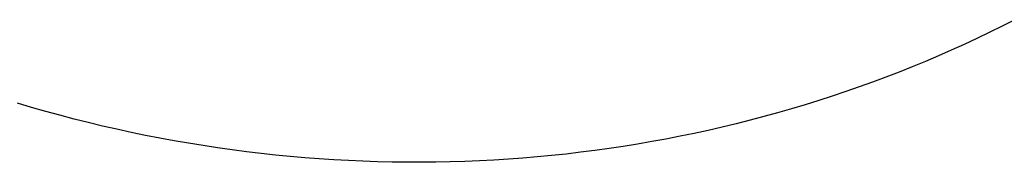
# Model space of a CAD drawing. Header units: inches. Extents: x 0 to 283, y 0 to 183.
# Tile 25 of 116: x 100.3049 to 100.3776, y 93.6252 to 93.6357. Entities that reach past the tile are written whole.
import ezdxf

# ---------------------------------------------------------------- set-up
doc = ezdxf.new("R2010")
doc.units = ezdxf.units.IN
doc.header["$LTSCALE"] = 15.583333
doc.header["$MEASUREMENT"] = 0
doc.linetypes.add('HIDDEN', pattern=[0.2, 0.1, -0.1])
doc.layers.add('DEFAULT_2', color=8, linetype='HIDDEN')

msp = doc.modelspace()

# ---------------------------------------------------------------- linework, layer by layer
at = {"layer": 'DEFAULT_2', "color": 8, "linetype": 'HIDDEN'}
msp.add_lwpolyline([(100.378396, 93.635715), (100.37747, 93.635245), (100.376538, 93.634785), (100.3756, 93.634336), (100.374656, 93.633896), (100.373706, 93.633467), (100.37275, 93.633049), (100.371789, 93.63264), (100.370823, 93.632242), (100.369851, 93.631855), (100.368873, 93.631478), (100.367891, 93.631112), (100.366904, 93.630756), (100.365912, 93.630411), (100.364915, 93.630077), (100.363914, 93.629753), (100.362908, 93.629441), (100.361899, 93.629139), (100.360884, 93.628848), (100.359866, 93.628568), (100.358844, 93.628299), (100.357818, 93.628041), (100.356789, 93.627794), (100.355756, 93.627558), (100.35472, 93.627333), (100.35368, 93.627119), (100.352638, 93.626917), (100.351592, 93.626725), (100.350544, 93.626545), (100.349492, 93.626376), (100.348439, 93.626218), (100.347383, 93.626072), (100.346324, 93.625937), (100.345264, 93.625813), (100.344201, 93.625701), (100.343137, 93.6256), (100.342071, 93.62551), (100.341004, 93.625432), (100.339934, 93.625365), (100.338864, 93.62531), (100.337793, 93.625266), (100.33672, 93.625233), (100.335647, 93.625212), (100.334573, 93.625202), (100.333498, 93.625204), (100.332423, 93.625217), (100.331348, 93.625242), (100.330272, 93.625278), (100.329196, 93.625326), (100.328121, 93.625385), (100.327045, 93.625455), (100.325971, 93.625537), (100.324896, 93.62563), (100.323822, 93.625735), (100.32275, 93.625851), (100.321678, 93.625979), (100.320607, 93.626118), (100.319537, 93.626268), (100.318469, 93.626429), (100.317402, 93.626602), (100.316337, 93.626787), (100.315274, 93.626982), (100.314213, 93.627189), (100.313153, 93.627407), (100.312096, 93.627637), (100.311042, 93.627877), (100.309989, 93.628129), (100.30894, 93.628392), (100.307893, 93.628666), (100.306849, 93.628951), (100.305808, 93.629247), (100.30477, 93.629554)], dxfattribs=at)

doc.saveas('drawing.dxf')
